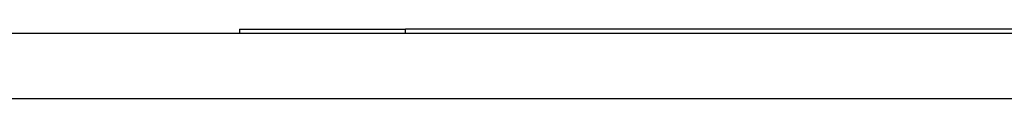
# Model space of a CAD drawing. Header units: inches. Extents: x 28 to 747, y 82 to 346.
# Tile 74 of 246: x 102.613 to 104.096, y 337.372 to 337.477. Entities that reach past the tile are written whole.
import ezdxf

# ---------------------------------------------------------------- set-up
doc = ezdxf.new("R2010")
doc.units = ezdxf.units.IN
doc.header["$MEASUREMENT"] = 0
doc.layers.add('Visible Edges(ANSI)', color=7, linetype='Continuous', lineweight=25)
doc.layers.add('Visible Tangent Edges(ANSI)', color=7, linetype='Continuous', lineweight=25)

msp = doc.modelspace()

# ---------------------------------------------------------------- linework, layer by layer
at = {"layer": 'Visible Edges(ANSI)'}
for p, q in [((100.6416, 337.4714), (172.2466, 337.4714)), ((102.9441, 337.4774), (102.9441, 337.4714)), ((102.9441, 337.4774), (103.1941, 337.4774)), ((104.2259, 337.4774), (103.1941, 337.4774))]:
    msp.add_line(p, q, dxfattribs=at)
at = {"layer": 'Visible Tangent Edges(ANSI)'}
for p, q in [((103.1941, 337.4714), (103.1941, 337.4774)), ((172.2466, 337.3724), (100.6416, 337.3724))]:
    msp.add_line(p, q, dxfattribs=at)

doc.saveas('drawing.dxf')
